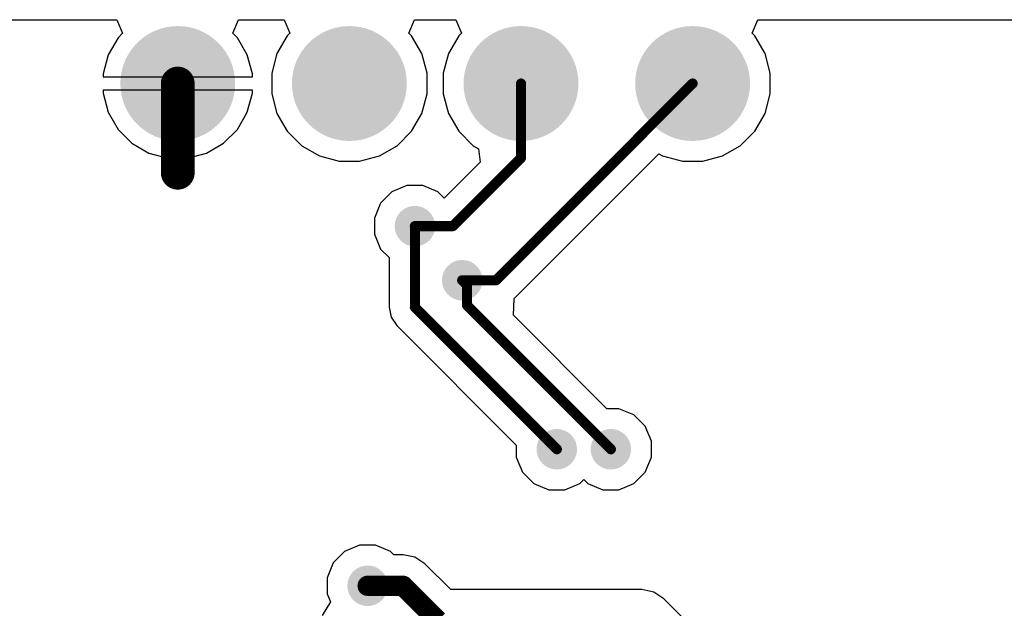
# Model space of a CAD drawing. Header units: inches. Extents: x 0.3 to 40.7, y 0.3 to 25.1.
# Tile 3 of 4: x 14.4 to 28.9, y 16.3 to 25.1. Entities that reach past the tile are written whole.
import ezdxf

# ---------------------------------------------------------------- set-up
doc = ezdxf.new("R2010")
doc.units = ezdxf.units.IN
for name, color, linetype in [('BOTTOM', 5, 'Continuous'), ('Pad Holes', 156, 'Continuous'), ('Via Holes', 16, 'Continuous')]:
    doc.layers.add(name, color=color, linetype=linetype)

# ---------------------------------------------------------------- blocks, each defined once
blk = doc.blocks.new('PIN_HEADER_2_54___VERT__1_4POS_F_________1_1468')
at = {"layer": 'BOTTOM'}
h = blk.add_hatch(color=5, dxfattribs=at)
edge = h.paths.add_edge_path()
edge.add_arc((-3.81, 0), 0.85, 0, 360)
h = blk.add_hatch(color=5, dxfattribs=at)
edge = h.paths.add_edge_path()
edge.add_arc((-1.27, 0), 0.85, 0, 360)
h = blk.add_hatch(color=5, dxfattribs=at)
edge = h.paths.add_edge_path()
edge.add_arc((1.27, 0), 0.85, 0, 360)
h = blk.add_hatch(color=5, dxfattribs=at)
edge = h.paths.add_edge_path()
edge.add_arc((3.81, 0), 0.85, 0, 360)
at = {"layer": 'Pad Holes'}
h = blk.add_hatch(color=7, dxfattribs=at)
edge = h.paths.add_edge_path()
edge.add_arc((-3.81, 0), 0.5, 0, 360)
h = blk.add_hatch(color=7, dxfattribs=at)
edge = h.paths.add_edge_path()
edge.add_arc((-1.27, 0), 0.5, 0, 360)
h = blk.add_hatch(color=7, dxfattribs=at)
edge = h.paths.add_edge_path()
edge.add_arc((1.27, 0), 0.5, 0, 360)
h = blk.add_hatch(color=7, dxfattribs=at)
edge = h.paths.add_edge_path()
edge.add_arc((3.81, 0), 0.5, 0, 360)

msp = doc.modelspace()

# ---------------------------------------------------------------- hatches: boundary and pattern name
at = {"layer": 'BOTTOM'}
h = msp.add_hatch(color=5, dxfattribs=at)
edge = h.paths.add_edge_path()
edge.add_arc((20.2, 22), 0.3, 0, 360)
h = msp.add_hatch(color=5, dxfattribs=at)
edge = h.paths.add_edge_path()
edge.add_arc((20.9, 21.2), 0.3, 0, 360)
h = msp.add_hatch(color=5, dxfattribs=at)
edge = h.paths.add_edge_path()
edge.add_arc((22.3, 18.7), 0.3, 0, 360)
h = msp.add_hatch(color=5, dxfattribs=at)
edge = h.paths.add_edge_path()
edge.add_arc((23.1, 18.7), 0.3, 0, 360)
h = msp.add_hatch(color=5, dxfattribs=at)
edge = h.paths.add_edge_path()
edge.add_arc((19.5, 16.68), 0.3, 0, 360)
at = {"layer": 'Via Holes'}
h = msp.add_hatch(color=7, dxfattribs=at)
edge = h.paths.add_edge_path()
edge.add_arc((20.2, 22), 0.15, 0, 360)
h = msp.add_hatch(color=7, dxfattribs=at)
edge = h.paths.add_edge_path()
edge.add_arc((20.9, 21.2), 0.15, 0, 360)
h = msp.add_hatch(color=7, dxfattribs=at)
edge = h.paths.add_edge_path()
edge.add_arc((22.3, 18.7), 0.15, 0, 360)
h = msp.add_hatch(color=7, dxfattribs=at)
edge = h.paths.add_edge_path()
edge.add_arc((23.1, 18.7), 0.15, 0, 360)
h = msp.add_hatch(color=7, dxfattribs=at)
edge = h.paths.add_edge_path()
edge.add_arc((19.5, 16.68), 0.15, 0, 360)

# ---------------------------------------------------------------- linework, layer by layer
at = {"layer": 'BOTTOM'}
for p, q in [((4.5, 25.054), (15.79, 25.054)), ((15.79, 25.054), (15.873, 24.854)), ((17.507, 24.854), (17.59, 25.054)), ((17.59, 25.054), (18.265, 25.054)), ((18.265, 25.054), (18.348, 24.854)), ((20.112, 24.854), (20.195, 25.054)), ((20.195, 25.054), (20.805, 25.054)), ((20.805, 25.054), (20.888, 24.854)), ((25.192, 24.854), (25.275, 25.054)), ((25.275, 25.054), (36.5, 25.054)), ((15.807, 24.788), (15.661, 24.536)), ((15.873, 24.854), (15.807, 24.788)), ((17.573, 24.788), (17.507, 24.854)), ((17.719, 24.536), (17.573, 24.788)), ((18.31, 24.816), (18.158, 24.554)), ((18.348, 24.854), (18.31, 24.816)), ((20.15, 24.816), (20.112, 24.854)), ((20.302, 24.554), (20.15, 24.816)), ((20.85, 24.816), (20.698, 24.554)), ((20.888, 24.854), (20.85, 24.816)), ((25.23, 24.816), (25.192, 24.854)), ((25.382, 24.554), (25.23, 24.816)), ((15.661, 24.536), (15.586, 24.255)), ((17.794, 24.255), (17.719, 24.536)), ((18.158, 24.554), (18.08, 24.261)), ((20.38, 24.261), (20.302, 24.554)), ((20.698, 24.554), (20.62, 24.261)), ((25.46, 24.261), (25.382, 24.554)), ((15.586, 24.255), (15.586, 24.21)), ((15.586, 24.21), (17.794, 24.21)), ((17.794, 24.21), (17.794, 24.255)), ((18.08, 24.261), (18.08, 23.959)), ((20.38, 23.959), (20.38, 24.261)), ((20.62, 24.261), (20.62, 23.959)), ((25.46, 23.959), (25.46, 24.261)), ((16.59, 24.01), (15.586, 24.01)), ((15.586, 24.01), (15.586, 23.965)), ((15.586, 23.965), (15.661, 23.684)), ((16.59, 23.006), (16.59, 24.01)), ((17.794, 24.01), (16.79, 24.01)), ((16.79, 24.01), (16.79, 23.006)), ((17.719, 23.684), (17.794, 23.965)), ((17.794, 23.965), (17.794, 24.01)), ((18.08, 23.959), (18.158, 23.666)), ((20.302, 23.666), (20.38, 23.959)), ((20.62, 23.959), (20.698, 23.666)), ((25.382, 23.666), (25.46, 23.959)), ((15.661, 23.684), (15.807, 23.432)), ((17.573, 23.432), (17.719, 23.684)), ((18.158, 23.666), (18.31, 23.404)), ((20.15, 23.404), (20.302, 23.666)), ((20.698, 23.666), (20.85, 23.404)), ((25.23, 23.404), (25.382, 23.666)), ((15.807, 23.432), (16.012, 23.227)), ((17.368, 23.227), (17.573, 23.432)), ((18.31, 23.404), (18.524, 23.19)), ((19.936, 23.19), (20.15, 23.404)), ((20.85, 23.404), (21.064, 23.19)), ((25.016, 23.19), (25.23, 23.404)), ((16.012, 23.227), (16.264, 23.081)), ((17.116, 23.081), (17.368, 23.227)), ((18.524, 23.19), (18.786, 23.038)), ((19.674, 23.038), (19.936, 23.19)), ((21.064, 23.19), (21.14, 23.146)), ((24.754, 23.038), (25.016, 23.19)), ((16.264, 23.081), (16.545, 23.006)), ((16.835, 23.006), (17.116, 23.081)), ((18.786, 23.038), (19.079, 22.96)), ((19.381, 22.96), (19.674, 23.038)), ((21.14, 23.146), (21.167, 22.947)), ((21.67, 20.93), (23.811, 23.07)), ((23.811, 23.07), (23.866, 23.038)), ((23.866, 23.038), (24.159, 22.96)), ((24.461, 22.96), (24.754, 23.038)), ((16.545, 23.006), (16.59, 23.006)), ((16.79, 23.006), (16.835, 23.006)), ((19.079, 22.96), (19.381, 22.96)), ((21.167, 22.947), (20.634, 22.415)), ((24.159, 22.96), (24.461, 22.96)), ((20.081, 22.6), (19.86, 22.509)), ((20.319, 22.6), (20.081, 22.6)), ((20.54, 22.509), (20.319, 22.6)), ((19.86, 22.509), (19.691, 22.34)), ((20.634, 22.415), (20.54, 22.509)), ((19.691, 22.34), (19.6, 22.119)), ((19.6, 22.119), (19.6, 21.881)), ((19.6, 21.881), (19.691, 21.66)), ((19.691, 21.66), (19.818, 21.534)), ((19.818, 21.534), (19.818, 20.8)), ((21.659, 20.682), (21.67, 20.93)), ((19.818, 20.8), (19.847, 20.654)), ((19.847, 20.654), (19.93, 20.53)), ((23.041, 19.3), (21.659, 20.682)), ((19.93, 20.53), (21.7, 18.759)), ((23.219, 19.3), (23.041, 19.3)), ((23.44, 19.209), (23.219, 19.3)), ((23.609, 19.04), (23.44, 19.209)), ((23.7, 18.819), (23.609, 19.04)), ((23.7, 18.581), (23.7, 18.819)), ((21.7, 18.759), (21.7, 18.581)), ((21.7, 18.581), (21.791, 18.36)), ((23.609, 18.36), (23.7, 18.581)), ((21.791, 18.36), (21.96, 18.191)), ((22.64, 18.191), (22.7, 18.251)), ((22.7, 18.251), (22.76, 18.191)), ((23.44, 18.191), (23.609, 18.36)), ((21.96, 18.191), (22.181, 18.1)), ((22.181, 18.1), (22.419, 18.1)), ((22.419, 18.1), (22.64, 18.191)), ((22.76, 18.191), (22.981, 18.1)), ((22.981, 18.1), (23.219, 18.1)), ((23.219, 18.1), (23.44, 18.191)), ((19.381, 17.28), (19.16, 17.189)), ((19.619, 17.28), (19.381, 17.28)), ((19.84, 17.189), (19.619, 17.28)), ((19.16, 17.189), (18.991, 17.02)), ((19.89, 17.139), (19.84, 17.189)), ((20.025, 17.139), (19.89, 17.139)), ((20.2, 17.104), (20.025, 17.139)), ((20.349, 17.004), (20.2, 17.104)), ((18.991, 17.02), (18.9, 16.799)), ((20.731, 16.623), (20.349, 17.004)), ((18.9, 16.799), (18.9, 16.561)), ((23.558, 16.623), (20.731, 16.623)), ((23.734, 16.588), (23.558, 16.623)), ((18.9, 16.561), (18.949, 16.441)), ((23.883, 16.489), (23.734, 16.588)), ((24.16, 16.211), (23.883, 16.489)), ((18.949, 16.441), (18.829, 16.241))]:
    msp.add_line(p, q, dxfattribs=at)
for points, const_width in [([(16.69, 22.79), (16.69, 24.11)], 0.5), ([(21.4, 21.2), (24.31, 24.11)], 0.15), ([(21.77, 23.01), (21.77, 24.11)], 0.15), ([(20.76, 22), (21.77, 23.01)], 0.15), ([(20.2, 20.8), (20.2, 22)], 0.15), ([(20.2, 22), (20.76, 22)], 0.15), ([(20.9, 21.2), (20.971, 21.129)], 0.15), ([(20.9, 21.2), (21.4, 21.2)], 0.15), ([(20.971, 20.829), (20.971, 21.129)], 0.15), ([(20.2, 20.8), (22.3, 18.7)], 0.15), ([(20.971, 20.829), (23.1, 18.7)], 0.15), ([(19.5, 16.68), (20.025, 16.68)], 0.3), ([(20.025, 16.68), (20.541, 16.164)], 0.3)]:
    msp.add_lwpolyline(points, dxfattribs=dict(at, const_width=const_width))
for points, const_width in [([(16.565, 24.11, 1), (16.815, 24.11, 1)], 0.25), ([(21.733, 24.11, 1), (21.808, 24.11, 1)], 0.075), ([(24.273, 24.11, 1), (24.348, 24.11, 1)], 0.075), ([(16.565, 22.79, 1), (16.815, 22.79, 1)], 0.25), ([(21.733, 23.01, 1), (21.808, 23.01, 1)], 0.075), ([(21.733, 23.01, 1), (21.808, 23.01, 1)], 0.075), ([(20.162, 22, 1), (20.238, 22, 1)], 0.075), ([(20.162, 22, 1), (20.238, 22, 1)], 0.075), ([(20.723, 22, 1), (20.798, 22, 1)], 0.075), ([(20.723, 22, 1), (20.798, 22, 1)], 0.075), ([(20.862, 21.2, 1), (20.937, 21.2, 1)], 0.075), ([(20.862, 21.2, 1), (20.937, 21.2, 1)], 0.075), ([(20.934, 21.129, 1), (21.009, 21.129, 1)], 0.075), ([(20.934, 21.129, 1), (21.009, 21.129, 1)], 0.075), ([(21.363, 21.2, 1), (21.438, 21.2, 1)], 0.075), ([(21.363, 21.2, 1), (21.438, 21.2, 1)], 0.075), ([(20.162, 20.8, 1), (20.238, 20.8, 1)], 0.075), ([(20.162, 20.8, 1), (20.238, 20.8, 1)], 0.075), ([(20.934, 20.829, 1), (21.009, 20.829, 1)], 0.075), ([(20.934, 20.829, 1), (21.009, 20.829, 1)], 0.075), ([(22.263, 18.7, 1), (22.338, 18.7, 1)], 0.075), ([(23.062, 18.7, 1), (23.138, 18.7, 1)], 0.075), ([(19.425, 16.68, 1), (19.575, 16.68, 1)], 0.15), ([(19.95, 16.68, 1), (20.1, 16.68, 1)], 0.15), ([(19.95, 16.68, 1), (20.1, 16.68, 1)], 0.15)]:
    msp.add_lwpolyline(points, format="xyb", close=True, dxfattribs=dict(at, const_width=const_width))

# ---------------------------------------------------------------- block references
msp.add_blockref('PIN_HEADER_2_54___VERT__1_4POS_F_________1_1468', (20.5, 24.11))

doc.saveas('drawing.dxf')
